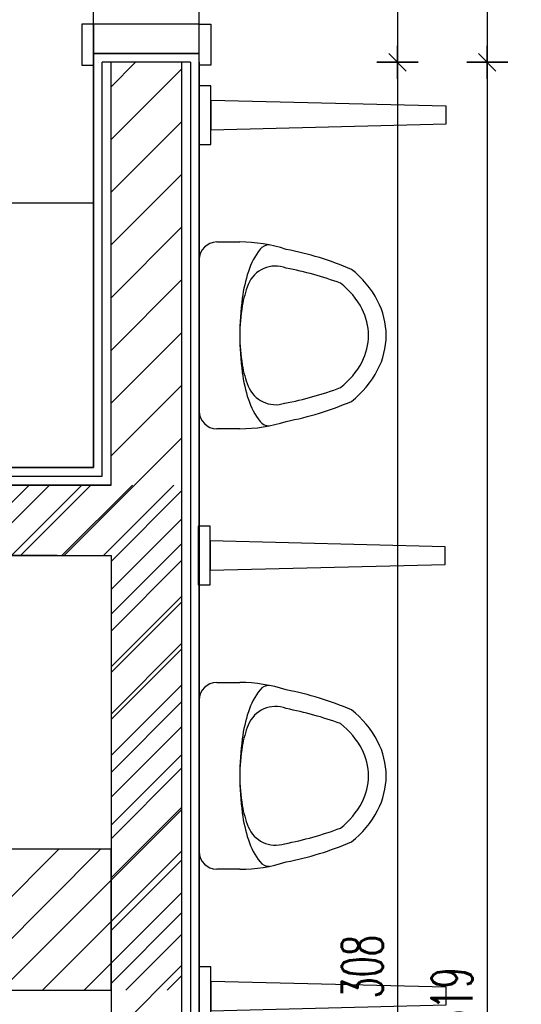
# Model space of a CAD drawing. Header units: centimetres. Extents: x -15121 to 30567, y -60641 to 0.
# Tile 20 of 256: x 1804 to 1890, y -25430 to -25262. Entities that reach past the tile are written whole.
import ezdxf

# ---------------------------------------------------------------- set-up
doc = ezdxf.new("R2010")
doc.units = ezdxf.units.CM
doc.header["$LTSCALE"] = 60
doc.linetypes.add('( Dashed )', pattern=[0.75, 0.5, -0.25])
for name, color, linetype in [('A-----SZ', 8, 'Continuous'), ('AIKA podłoga wc pod meble', 8, 'Continuous'), ('AIKA sanitariaty', 7, 'Continuous'), ('AIKA TYNK', 5, 'Continuous'), ('AIKA widokowe', 7, 'Continuous'), ('AIKA wymiarowanie gnaizdka rzut lobby', 7, 'Continuous'), ('AIKA wymiarowanie wc rzut', 7, 'Continuous'), ('AIKA ŚCIANA', 8, 'Continuous')]:
    doc.layers.add(name, color=color, linetype=linetype)
doc.layers.add('opisy', color=1, linetype='Continuous', lineweight=15)
doc.styles.add('wymiar', font='txt.shx', dxfattribs={"width": 0.6})
doc.dimstyles.new('Dwudziestka', dxfattribs={"dimtxt": 7, "dimasz": 0.7, "dimexe": 5, "dimexo": 0, "dimgap": 2.5, "dimtad": 1, "dimtoh": 1, "dimdec": 3, "dimrnd": 0.5, "dimdsep": 46, "dimtxsty": 'wymiar', "dimblk": 'znacznik', "dimcen": 0, "dimdle": 5, "dimse1": 1, "dimse2": 1, "dimclrd": 256, "dimclre": 256, "dimclrt": 256, "dimadec": 0, "dimazin": 0, "dimtfac": 0.4, "dimtdec": 3, "dimtix": 1, "dimtofl": 0, "dimtmove": 2, "dimatfit": 3, "dimldrblk": 'znacznik', "dimfxl": 1, "dimtolj": 1, "dimarcsym": 0})

# ---------------------------------------------------------------- blocks, each defined once
blk = doc.blocks.new('SL pisuar top')
at = {"layer": 'AIKA sanitariaty'}
for p, q in [((3, 15.9), (6.9, 15.9)), ((0, -12.9), (0, 12.9)), ((6.9, -15.9), (3, -15.9))]:
    blk.add_line(p, q, dxfattribs=at)
for points in [[(6.9, -15.9, 0.079162), (14.81, -14.64, 0.054633), (25.91, -11.24, 0.105219), (30.36, -5.88, 0.121409), (31.81, 0, 0.121409), (30.36, 5.88, 0.105219), (25.91, 11.24, 0.054633), (14.81, 14.64, 0.079162), (6.9, 15.9, 0.079162)], [(11.9, 15.4, 0.230451), (10.37, 14.66, 0.087943), (8.36, 10.89, 0.045095), (7.32, 6.31, 0.033433), (6.9, 0, 0.033433), (7.32, -6.31, 0.045095), (8.36, -10.89, 0.087943), (10.37, -14.66, 0.230451), (11.9, -15.4, 0.230451)], [(14.54, -11.55, 0.043044), (24.06, -8.89, 0.105219), (27.71, -4.49, 0.121409), (28.81, 0, 0.121409), (27.71, 4.49, 0.105219), (24.06, 8.89, 0.039893), (14.8, 11.45, 0.02282)], [(8.34, 8.65, 0.053725), (7.32, 5.03, 0.041621), (6.9, 0, 0.041621), (7.32, -5.03, 0.053725), (8.34, -8.65, 0.097687)]]:
    blk.add_lwpolyline(points, format="xyb", dxfattribs=at)
for centre, radius, start, end in [((3, 12.9), 3, 90, 180), ((12.98, 6.8), 5, 68.6805, 158.2002), ((12.98, -6.8), 5, 201.7361, 288.1233), ((3, -12.9), 3, 180, 270)]:
    blk.add_arc(centre, radius, start, end, dxfattribs=at)
blk = doc.blocks.new('przegroda pisuar')
at = {"layer": 'AIKA sanitariaty'}
for p, q in [((0, 5), (0, -5)), ((2, 5), (0, 5)), ((2, -5), (2, 5)), ((2, 2.5), (2, -2.5)), ((42, 1.5), (2, 2.5)), ((42, -1.5), (42, 1.5)), ((2, -2.5), (42, -1.5)), ((0, -5), (2, -5))]:
    blk.add_line(p, q, dxfattribs=at)
blk = doc.blocks.new('znacznik')
at = {"color": 0}
for points in [[(0, -5), (0, 5)], [(-4, 0), (4, 0)]]:
    blk.add_lwpolyline(points, dxfattribs=at)
at = {"color": 1}
blk.add_lwpolyline([(-2.12, -2.12), (2.12, 2.12)], dxfattribs=at)
blk = doc.blocks.new('*D5900')
at = {"layer": 'AIKA wymiarowanie wc rzut', "lineweight": -2, "transparency": 16777216}
blk.add_line((1868.55, -25167.4), (1868.55, -25269), dxfattribs=at)
at = {"layer": 'Defpoints', "color": 0, "transparency": 16777216}
for p in [(1831.8, -25166.7), (1831.8, -25269.7), (1868.55, -25269.7)]:
    blk.add_point(p, dxfattribs=at)
at = {"layer": 'AIKA wymiarowanie wc rzut', "lineweight": -2, "transparency": 16777216, "xscale": 0.7, "yscale": 0.7, "zscale": 0.7}
for p, rotation in [((1868.55, -25166.7), 90), ((1868.55, -25269.7), 270)]:
    blk.add_blockref('znacznik', p, dxfattribs=dict(at, rotation=rotation))
at = {"layer": 'AIKA wymiarowanie wc rzut', "transparency": 16777216, "insert": (1862.55, -25218.2), "char_height": 7, "attachment_point": 5, "rotation": 90, "style": 'wymiar'}
blk.add_mtext('\\A1;103', dxfattribs=at)
blk = doc.blocks.new('*D5901')
at = {"layer": 'AIKA wymiarowanie wc rzut', "lineweight": -2, "transparency": 16777216}
blk.add_line((1868.55, -25270.4), (1868.55, -25577), dxfattribs=at)
at = {"layer": 'Defpoints', "color": 0, "transparency": 16777216}
for p in [(1831.8, -25269.7), (1848.64, -25577.7), (1868.55, -25577.7)]:
    blk.add_point(p, dxfattribs=at)
at = {"layer": 'AIKA wymiarowanie wc rzut', "lineweight": -2, "transparency": 16777216, "xscale": 0.7, "yscale": 0.7, "zscale": 0.7}
for p, rotation in [((1868.55, -25269.7), 90), ((1868.55, -25577.7), 270)]:
    blk.add_blockref('znacznik', p, dxfattribs=dict(at, rotation=rotation))
at = {"layer": 'AIKA wymiarowanie wc rzut', "transparency": 16777216, "insert": (1862.55, -25423.7), "char_height": 7, "attachment_point": 5, "rotation": 90, "style": 'wymiar'}
blk.add_mtext('\\A1;308', dxfattribs=at)
blk = doc.blocks.new('*D5906')
at = {"layer": 'AIKA wymiarowanie wc rzut', "lineweight": -2, "transparency": 16777216}
blk.add_line((1883.82, -25167.4), (1883.82, -25269), dxfattribs=at)
at = {"layer": 'Defpoints', "color": 0, "transparency": 16777216}
for p in [(1833.3, -25166.7), (1833.3, -25269.7), (1883.82, -25269.7)]:
    blk.add_point(p, dxfattribs=at)
at = {"layer": 'AIKA wymiarowanie wc rzut', "lineweight": -2, "transparency": 16777216, "xscale": 0.7, "yscale": 0.7, "zscale": 0.7}
for p, rotation in [((1883.82, -25166.7), 90), ((1883.82, -25269.7), 270)]:
    blk.add_blockref('znacznik', p, dxfattribs=dict(at, rotation=rotation))
at = {"layer": 'AIKA wymiarowanie wc rzut', "transparency": 16777216, "insert": (1877.82, -25218.2), "char_height": 7, "attachment_point": 5, "rotation": 90, "style": 'wymiar'}
blk.add_mtext('\\A1;103', dxfattribs=at)
blk = doc.blocks.new('*D5907')
at = {"layer": 'AIKA wymiarowanie wc rzut', "lineweight": -2, "transparency": 16777216}
blk.add_line((1883.82, -25270.4), (1883.82, -25588), dxfattribs=at)
at = {"layer": 'Defpoints', "color": 0, "transparency": 16777216}
for p in [(1833.3, -25269.7), (1845.64, -25588.7), (1883.82, -25588.7)]:
    blk.add_point(p, dxfattribs=at)
at = {"layer": 'AIKA wymiarowanie wc rzut', "lineweight": -2, "transparency": 16777216, "xscale": 0.7, "yscale": 0.7, "zscale": 0.7}
for p, rotation in [((1883.82, -25269.7), 90), ((1883.82, -25588.7), 270)]:
    blk.add_blockref('znacznik', p, dxfattribs=dict(at, rotation=rotation))
at = {"layer": 'AIKA wymiarowanie wc rzut', "transparency": 16777216, "insert": (1877.82, -25429.2), "char_height": 7, "attachment_point": 5, "rotation": 90, "style": 'wymiar'}
blk.add_mtext('\\A1;319', dxfattribs=at)

msp = doc.modelspace()

# ---------------------------------------------------------------- linework, layer by layer
at = {"layer": 'A-----SZ'}
msp.add_line((1819.8045, -25435.5089), (1831.8045, -25423.5089), dxfattribs=at)
msp.add_lwpolyline([(1448.1412, -25410.6963), (1448.1412, -25353.6963), (1752.1412, -25353.6963), (1752.1412, -25411.6963), (1769.8045, -25411.6963), (1769.8045, -25427.6963), (1819.8045, -25427.6963), (1819.8045, -25580.6963), (1808.7504, -25580.6963), (1805.6412, -25580.6963), (1805.6412, -25597.6963), (1448.24, -25597.6963), (1448.1412, -25518.6963)], dxfattribs=at)
at = {"layer": 'AIKA podłoga wc pod meble'}
msp.add_lwpolyline([(2153.1413, -25161.6963), (2153.1413, -25585.6963), (1848.6412, -25585.6963), (1848.6412, -25577.6963), (1834.8045, -25577.6963), (1834.8045, -25268.1963), (1816.8045, -25268.1963), (1816.8045, -25338.6963), (1595.1413, -25338.6963), (1595.1413, -25320.1963), (1573.6413, -25320.1963), (1573.6413, -25161.6963), (1637.1412, -25161.6963), (1637.1412, -25141.6963), (1739.1412, -25141.6963), (1739.1412, -25161.6963), (1816.8045, -25161.6963), (1816.8045, -25168.1963), (1834.8045, -25168.1963), (1834.8045, -25161.6963)], close=True, dxfattribs=at)
at = {"layer": 'AIKA TYNK'}
for p, q in [((1833.3045, -25269.6963), (1818.3045, -25269.6963)), ((1818.3045, -25340.1963), (1818.3045, -25269.6963)), ((1593.6413, -25340.1963), (1818.3045, -25340.1963))]:
    msp.add_line(p, q, dxfattribs=at)
msp.add_lwpolyline([(1833.3045, -25269.6963), (1833.3045, -25579.1963), (1847.1412, -25579.1963), (1847.1412, -25587.1963)], dxfattribs=at)
at = {"layer": 'AIKA widokowe', "linetype": '( Dashed )', "ltscale": 0.5}
for p, q in [((1816.8045, -25269.6963), (1816.8045, -25166.6963)), ((1834.8045, -25269.6963), (1834.8045, -25166.6963))]:
    msp.add_line(p, q, dxfattribs=at)
at = {"layer": 'AIKA widokowe'}
for p, q in [((1816.8045, -25338.6963), (1816.8045, -25269.6963)), ((1816.8045, -25293.6963), (1573.6413, -25293.6963)), ((1595.1413, -25338.6963), (1816.8045, -25338.6963))]:
    msp.add_line(p, q, dxfattribs=at)
for points in [[(1816.8045, -25270.1963), (1816.8045, -25263.1963), (1814.806, -25263.1963), (1814.806, -25270.1963)], [(1816.8045, -25263.1963), (1816.8045, -25268.1963), (1834.8045, -25268.1963), (1834.8045, -25263.1963)], [(1834.8045, -25270.1963), (1834.8045, -25263.1963), (1836.8029, -25263.1963), (1836.8029, -25270.1963)]]:
    msp.add_lwpolyline(points, close=True, dxfattribs=at)
msp.add_lwpolyline([(1834.8045, -25269.6963), (1834.8045, -25577.6963), (1848.6412, -25577.6963), (1848.6412, -25585.6963)], dxfattribs=at)
at = {"layer": 'AIKA wymiarowanie gnaizdka rzut lobby', "color": 8}
for points in [[(1636.1412, -25158.6963), (1570.6413, -25158.6963), (1570.6413, -25321.6963), (1593.6413, -25321.6963), (1593.6413, -25341.6963), (1819.8045, -25341.6963), (1819.8045, -25269.6963)], [(1831.8045, -25269.6963), (1831.8045, -25580.6963), (1845.6412, -25580.6963), (1845.6412, -25587.1963)]]:
    msp.add_lwpolyline(points, dxfattribs=at)
at = {"layer": 'AIKA ŚCIANA'}
for p, q in [((1819.8045, -25273.8643), (1823.9724, -25269.6963)), ((1819.8045, -25282.8445), (1831.8045, -25270.8445)), ((1831.8045, -25269.6963), (1831.8045, -25588.6963)), ((1819.8045, -25291.8248), (1831.8045, -25279.8248)), ((1819.8045, -25300.805), (1831.8045, -25288.805)), ((1819.8045, -25309.7853), (1831.8045, -25297.7853)), ((1819.8045, -25318.7656), (1831.8045, -25306.7656)), ((1819.8045, -25327.7458), (1831.8045, -25315.7458)), ((1819.8045, -25336.7261), (1831.8045, -25324.7261)), ((1811.8145, -25353.6963), (1831.8045, -25333.7063)), ((1819.8045, -25341.6963), (1448.1412, -25341.6963)), ((1793.854, -25353.6963), (1805.854, -25341.6963)), ((1797.2969, -25353.6963), (1809.2969, -25341.6963)), ((1802.8342, -25353.6963), (1814.8342, -25341.6963)), ((1804.3679, -25353.6963), (1816.3679, -25341.6963)), ((1811.439, -25353.6963), (1823.439, -25341.6963)), ((1818.5101, -25353.6963), (1830.5101, -25341.6963)), ((1819.8045, -25354.6866), (1831.8045, -25342.6866)), ((1819.8045, -25359.473), (1831.8045, -25347.473)), ((1819.8045, -25363.6668), (1831.8045, -25351.6668)), ((1810.6413, -25353.6963), (1448.1412, -25353.6963)), ((1760.1412, -25353.6963), (1819.8045, -25353.6963)), ((1819.8045, -25353.6963), (1819.8045, -25403.6963)), ((1819.8045, -25366.5441), (1831.8045, -25354.5441)), ((1819.8045, -25372.6471), (1831.8045, -25360.6471)), ((1819.8045, -25373.6151), (1831.8045, -25361.6151)), ((1819.8045, -25380.6862), (1831.8045, -25368.6862)), ((1819.8045, -25368.6963), (1819.8045, -25588.6963)), ((1819.8045, -25381.6273), (1831.8045, -25369.6273)), ((1819.8045, -25387.7573), (1831.8045, -25375.7573)), ((1819.8045, -25390.6076), (1831.8045, -25378.6076)), ((1819.8045, -25394.8283), (1831.8045, -25382.8283)), ((1819.8045, -25399.5879), (1831.8045, -25387.5879)), ((1819.8045, -25401.8994), (1831.8045, -25389.8994)), ((1819.8045, -25408.5681), (1831.8045, -25396.5681)), ((1801.0786, -25427.6963), (1831.8045, -25396.9705)), ((1819.8045, -25403.6963), (1760.1412, -25403.6963)), ((1819.8045, -25403.6963), (1769.8045, -25403.6963)), ((1786.9365, -25427.6963), (1810.9365, -25403.6963)), ((1794.0076, -25427.6963), (1818.0076, -25403.6963)), ((1808.1497, -25427.6963), (1831.8045, -25404.0415)), ((1819.8045, -25427.6963), (1819.8045, -25403.6963)), ((1819.8045, -25417.5484), (1831.8045, -25405.5484)), ((1815.2208, -25427.6963), (1831.8045, -25411.1126)), ((1819.8045, -25426.5286), (1831.8045, -25414.5286)), ((1822.2918, -25427.6963), (1831.8045, -25418.1837)), ((1829.3629, -25427.6963), (1831.8045, -25425.2547)), ((1769.8045, -25427.6963), (1819.8045, -25427.6963))]:
    msp.add_line(p, q, dxfattribs=at)
at = {"layer": 'opisy'}
msp.add_line((1817.6413, -25269.6963), (1817.6413, -25269.6963), dxfattribs=at)
at = {"layer": 'opisy', "color": 5}
msp.add_line((1819.8045, -25269.6963), (1819.8045, -25341.6963), dxfattribs=at)

# ---------------------------------------------------------------- block references
at = {"layer": 'AIKA sanitariaty', "color": 8}
for p in [(1834.8045, -25316.1963), (1834.8045, -25391.1963)]:
    msp.add_blockref('SL pisuar top', p, dxfattribs=at)
at = {"layer": 'AIKA widokowe', "color": 8}
for p in [(1834.8045, -25278.6963), (1834.6413, -25353.6963), (1834.8045, -25428.6963)]:
    msp.add_blockref('przegroda pisuar', p, dxfattribs=at)

# ---------------------------------------------------------------- dimensions: what is measured, and where the dimension line sits
at = {"layer": 'AIKA wymiarowanie wc rzut', "color": 2}
for base, p1, p2, picture, middle in [((1868.5545, -25269.6963), (1831.8045, -25166.6963), (1831.8045, -25269.6963), '*D5900', (1862.5545, -25218.1963)), ((1883.8241, -25269.6963), (1833.3045, -25166.6963), (1833.3045, -25269.6963), '*D5906', (1877.8241, -25218.1963)), ((1868.5545, -25577.6963), (1831.8045, -25269.6963), (1848.6412, -25577.6963), '*D5901', (1862.5545, -25423.6963)), ((1883.8241, -25588.6963), (1833.3045, -25269.6963), (1845.6412, -25588.6963), '*D5907', (1877.8241, -25429.1963))]:
    dim = msp.add_linear_dim(base=base, p1=p1, p2=p2, angle=90, dimstyle='Dwudziestka', dxfattribs=at)
    dim.commit()
    dim.dimension.update_dxf_attribs({"geometry": picture, "text_midpoint": middle})

doc.saveas('drawing.dxf')
